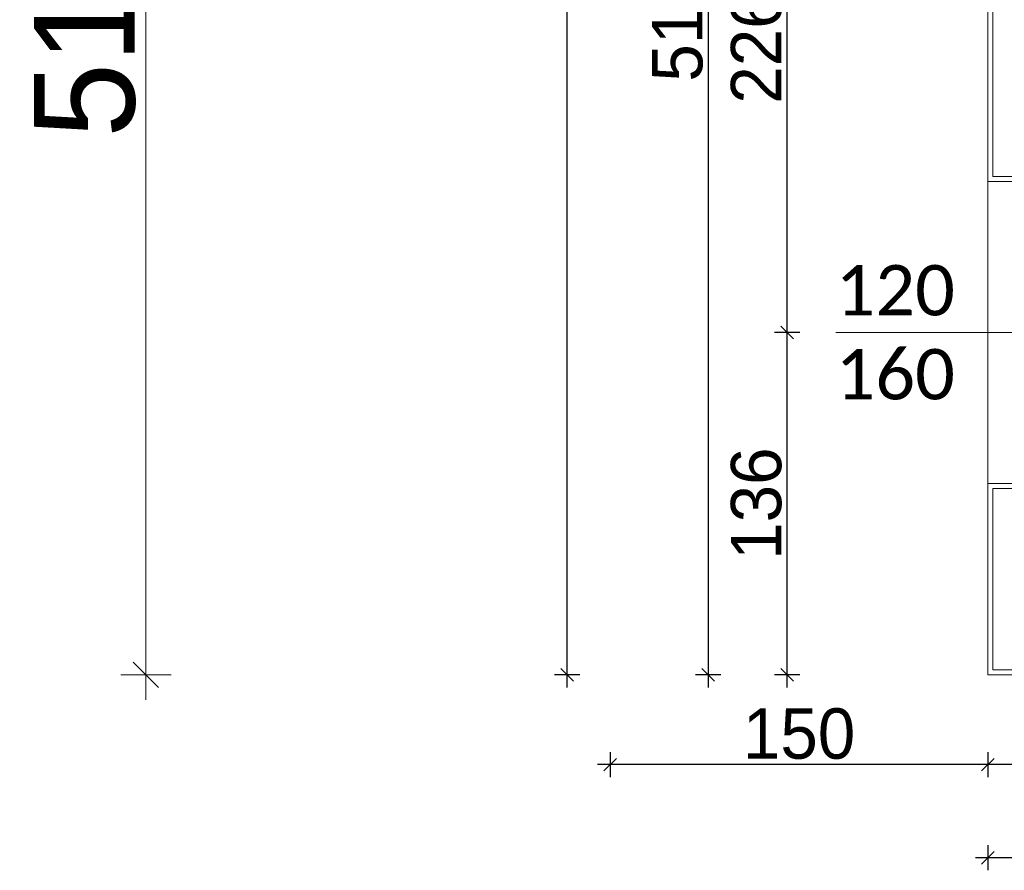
# Model space of a CAD drawing. Header units: millimetres. Extents: x 1962 to 3194, y -795 to -219.
# Tile 113 of 256: x 2511.61 to 2515.52, y -576.29 to -572.91. Entities that reach past the tile are written whole.
import ezdxf

# ---------------------------------------------------------------- set-up
doc = ezdxf.new("R2010")
doc.units = ezdxf.units.MM
doc.layers.get('0').update_dxf_attribs({"lineweight": 5})
doc.layers.get('Defpoints').update_dxf_attribs({"lineweight": 9})
for name, color, linetype, lineweight in [('A_obiekty kontenery', 152, 'Continuous', 9), ('A_obiekty kontenery elewacja', 62, 'Continuous', 9), ('A_obiekty kontenery opisy', 142, 'Continuous', 9), ('A_wymiary detale', 82, 'Continuous', 9), ('A_wyposażenie stolarka', 16, 'Continuous', 9)]:
    doc.layers.add(name, color=color, linetype=linetype, lineweight=lineweight)
doc.styles.add('wymiary pzt', font='txt')
doc.dimstyles.new('wymiary detale', dxfattribs={"dimtxt": 0.2, "dimasz": 0.05, "dimexe": 0.05, "dimexo": 0, "dimgap": 0.02, "dimtad": 1, "dimdec": 0, "dimlfac": 100, "dimzin": 0, "dimtxsty": 'wymiary pzt', "dimblk": 'OBLIQUE', "dimcen": 0.1, "dimdle": 0.05, "dimadec": 1, "dimazin": 0, "dimtfac": 1, "dimtmove": 0, "dimatfit": 3, "dimfxl": 0, "dimarcsym": 0})

# ---------------------------------------------------------------- blocks, each defined once
blk = doc.blocks.new('_Oblique')
at = {"color": 0, "linetype": 'ByBlock', "lineweight": -2}
blk.add_line((-0.5, -0.5), (0.5, 0.5), dxfattribs=at)
blk = doc.blocks.new('*D1348')
at = {"layer": 'A_obiekty kontenery opisy', "color": 0, "lineweight": -2}
for p, q in [((-15.7401, -43.312), (-15.7401, -48.668)), ((-15.6401, -43.412), (-15.8401, -43.412)), ((-15.6401, -48.568), (-15.8401, -48.568))]:
    blk.add_line(p, q, dxfattribs=at)
at = {"layer": 'Defpoints', "color": 0}
for p in [(-13.896, -43.412), (-15.7401, -48.568), (-12.396, -48.568)]:
    blk.add_point(p, dxfattribs=at)
at = {"layer": 'A_obiekty kontenery opisy', "color": 0, "lineweight": -2, "xscale": 0.1, "yscale": 0.1, "zscale": 0.1}
for p, rotation in [((-15.7401, -43.412), 90), ((-15.7401, -48.568), 270)]:
    blk.add_blockref('_Oblique', p, dxfattribs=dict(at, rotation=rotation))
at = {"layer": 'A_obiekty kontenery opisy', "color": 0, "insert": (-15.9821, -45.99), "char_height": 0.4, "attachment_point": 5, "rotation": 90, "style": 'wymiary pzt'}
blk.add_mtext('516', dxfattribs=at)
blk = doc.blocks.new('*D1027')
at = {"layer": 'A_wymiary detale', "color": 0, "lineweight": -2}
for p, q in [((2515.4523, -575.8193), (2515.4523, -575.9193)), ((2516.8113, -575.8193), (2516.8113, -575.9193)), ((2516.8613, -575.8693), (2515.4023, -575.8693))]:
    blk.add_line(p, q, dxfattribs=at)
at = {"layer": 'Defpoints', "color": 0}
for p in [(2515.4523, -575.5126), (2516.8113, -575.6726), (2515.4523, -575.8693)]:
    blk.add_point(p, dxfattribs=at)
at = {"layer": 'A_wymiary detale', "color": 0, "lineweight": -2, "xscale": 0.05, "yscale": 0.05, "zscale": 0.05, "rotation": 180}
blk.add_blockref('_Oblique', (2515.4523, -575.8693), dxfattribs=at)
at = {"layer": 'A_wymiary detale', "color": 0, "lineweight": -2, "xscale": 0.05, "yscale": 0.05, "zscale": 0.05}
blk.add_blockref('_Oblique', (2516.8113, -575.8693), dxfattribs=at)
at = {"layer": 'A_wymiary detale', "color": 0, "insert": (2516.1318, -575.7472), "char_height": 0.2, "attachment_point": 5, "style": 'wymiary pzt'}
blk.add_mtext('136', dxfattribs=at)
blk = doc.blocks.new('*D1028')
at = {"layer": 'A_wymiary detale', "color": 0, "lineweight": -2}
for p, q in [((2513.9523, -575.8193), (2513.9523, -575.9193)), ((2515.4523, -575.8193), (2515.4523, -575.9193)), ((2515.5023, -575.8693), (2513.9023, -575.8693))]:
    blk.add_line(p, q, dxfattribs=at)
at = {"layer": 'Defpoints', "color": 0}
for p in [(2513.9523, -570.3566), (2515.4523, -575.5126), (2513.9523, -575.8693)]:
    blk.add_point(p, dxfattribs=at)
at = {"layer": 'A_wymiary detale', "color": 0, "lineweight": -2, "xscale": 0.05, "yscale": 0.05, "zscale": 0.05, "rotation": 180}
blk.add_blockref('_Oblique', (2513.9523, -575.8693), dxfattribs=at)
at = {"layer": 'A_wymiary detale', "color": 0, "lineweight": -2, "xscale": 0.05, "yscale": 0.05, "zscale": 0.05}
blk.add_blockref('_Oblique', (2515.4523, -575.8693), dxfattribs=at)
at = {"layer": 'A_wymiary detale', "color": 0, "insert": (2514.7023, -575.7472), "char_height": 0.2, "attachment_point": 5, "style": 'wymiary pzt'}
blk.add_mtext('150', dxfattribs=at)
blk = doc.blocks.new('*D1029')
at = {"layer": 'A_wymiary detale', "color": 0, "lineweight": -2}
for p, q in [((2515.4523, -576.1889), (2515.4523, -576.2889)), ((2527.8483, -576.1889), (2527.8483, -576.2889)), ((2527.8983, -576.2389), (2515.4023, -576.2389))]:
    blk.add_line(p, q, dxfattribs=at)
at = {"layer": 'Defpoints', "color": 0}
for p in [(2515.4523, -575.5126), (2527.8483, -575.5126), (2515.4523, -576.2389)]:
    blk.add_point(p, dxfattribs=at)
at = {"layer": 'A_wymiary detale', "color": 0, "lineweight": -2, "xscale": 0.05, "yscale": 0.05, "zscale": 0.05, "rotation": 180}
blk.add_blockref('_Oblique', (2515.4523, -576.2389), dxfattribs=at)
at = {"layer": 'A_wymiary detale', "color": 0, "lineweight": -2, "xscale": 0.05, "yscale": 0.05, "zscale": 0.05}
blk.add_blockref('_Oblique', (2527.8483, -576.2389), dxfattribs=at)
at = {"layer": 'A_wymiary detale', "color": 0, "insert": (2521.6503, -576.1168), "char_height": 0.2, "attachment_point": 5, "style": 'wymiary pzt'}
blk.add_mtext('1240', dxfattribs=at)
blk = doc.blocks.new('*D1030')
at = {"layer": 'A_wymiary detale', "color": 0, "lineweight": -2}
for p, q in [((2514.6549, -575.5626), (2514.6549, -574.1036)), ((2514.7049, -574.1536), (2514.6049, -574.1536)), ((2514.7049, -575.5126), (2514.6049, -575.5126))]:
    blk.add_line(p, q, dxfattribs=at)
at = {"layer": 'Defpoints', "color": 0}
for p in [(2514.6549, -574.1536), (2515.4523, -574.1536), (2515.4523, -575.5126)]:
    blk.add_point(p, dxfattribs=at)
at = {"layer": 'A_wymiary detale', "color": 0, "lineweight": -2, "xscale": 0.05, "yscale": 0.05, "zscale": 0.05}
for p, rotation in [((2514.6549, -574.1536), 90), ((2514.6549, -575.5126), 270)]:
    blk.add_blockref('_Oblique', p, dxfattribs=dict(at, rotation=rotation))
at = {"layer": 'A_wymiary detale', "color": 0, "insert": (2514.5329, -574.8331), "char_height": 0.2, "attachment_point": 5, "rotation": 90, "style": 'wymiary pzt'}
blk.add_mtext('136', dxfattribs=at)
blk = doc.blocks.new('*D1031')
at = {"layer": 'A_wymiary detale', "color": 0, "lineweight": -2}
for p, q in [((2514.6549, -574.2036), (2514.6549, -571.8406)), ((2514.7049, -571.8906), (2514.6049, -571.8906)), ((2514.7049, -574.1536), (2514.6049, -574.1536))]:
    blk.add_line(p, q, dxfattribs=at)
at = {"layer": 'Defpoints', "color": 0}
for p in [(2514.6549, -571.8906), (2514.8481, -571.8906), (2515.4523, -574.1536)]:
    blk.add_point(p, dxfattribs=at)
at = {"layer": 'A_wymiary detale', "color": 0, "lineweight": -2, "xscale": 0.05, "yscale": 0.05, "zscale": 0.05}
for p, rotation in [((2514.6549, -571.8906), 90), ((2514.6549, -574.1536), 270)]:
    blk.add_blockref('_Oblique', p, dxfattribs=dict(at, rotation=rotation))
at = {"layer": 'A_wymiary detale', "color": 0, "insert": (2514.5329, -573.0221), "char_height": 0.2, "attachment_point": 5, "rotation": 90, "style": 'wymiary pzt'}
blk.add_mtext('226', dxfattribs=at)
blk = doc.blocks.new('*D1041')
at = {"layer": 'A_wymiary detale', "color": 0, "lineweight": -2}
for p, q in [((2514.3409, -570.3066), (2514.3409, -575.5626)), ((2514.3909, -570.3566), (2514.2909, -570.3566)), ((2514.3909, -575.5126), (2514.2909, -575.5126))]:
    blk.add_line(p, q, dxfattribs=at)
at = {"layer": 'Defpoints', "color": 0}
for p in [(2515.4523, -570.3566), (2514.3409, -575.5126), (2515.4523, -575.5126)]:
    blk.add_point(p, dxfattribs=at)
at = {"layer": 'A_wymiary detale', "color": 0, "lineweight": -2, "xscale": 0.05, "yscale": 0.05, "zscale": 0.05}
for p, rotation in [((2514.3409, -570.3566), 90), ((2514.3409, -575.5126), 270)]:
    blk.add_blockref('_Oblique', p, dxfattribs=dict(at, rotation=rotation))
at = {"layer": 'A_wymiary detale', "color": 0, "insert": (2514.2199, -572.9346), "char_height": 0.2, "attachment_point": 5, "rotation": 90, "style": 'wymiary pzt'}
blk.add_mtext('516', dxfattribs=at)
blk = doc.blocks.new('*D1042')
at = {"layer": 'A_wymiary detale', "color": 0, "lineweight": -2}
for p, q in [((2513.7813, -575.5626), (2513.7813, -562.9926)), ((2513.8313, -563.0426), (2513.7313, -563.0426)), ((2513.8313, -575.5126), (2513.7313, -575.5126))]:
    blk.add_line(p, q, dxfattribs=at)
at = {"layer": 'Defpoints', "color": 0}
for p in [(2513.7813, -563.0426), (2515.4523, -563.0426), (2515.4523, -575.5126)]:
    blk.add_point(p, dxfattribs=at)
at = {"layer": 'A_wymiary detale', "color": 0, "lineweight": -2, "xscale": 0.05, "yscale": 0.05, "zscale": 0.05}
for p, rotation in [((2513.7813, -563.0426), 90), ((2513.7813, -575.5126), 270)]:
    blk.add_blockref('_Oblique', p, dxfattribs=dict(at, rotation=rotation))
at = {"layer": 'A_wymiary detale', "color": 0, "insert": (2513.6602, -569.2776), "char_height": 0.2, "attachment_point": 5, "rotation": 90, "style": 'wymiary pzt'}
blk.add_mtext('1247', dxfattribs=at)
blk = doc.blocks.new('zw$EC30')
at = {"layer": 'A_obiekty kontenery'}
blk.add_line((-12.396, -46.609), (-12.396, -47.809), dxfattribs=at)
at = {"layer": 'A_obiekty kontenery elewacja'}
for points in [[(-12.256, -45.236), (-12.396, -45.236), (-12.396, -46.609), (-12.256, -46.609)], [(-12.256, -45.256), (-12.376, -45.256), (-12.376, -46.589), (-12.256, -46.589)], [(-12.256, -47.809), (-12.396, -47.809), (-12.396, -48.568), (-11.547, -48.568), (-11.547, -48.428)], [(-12.256, -47.829), (-12.376, -47.829), (-12.376, -48.548), (-11.567, -48.548), (-11.567, -48.428)]]:
    blk.add_lwpolyline(points, dxfattribs=at)
at = {"layer": 'A_wyposażenie stolarka'}
blk.add_line((-12.208, -47.209), (-13.0002, -47.209), dxfattribs=at)
at = {"layer": 'A_wyposażenie stolarka', "insert": (-12.7642, -47.209), "char_height": 0.2, "width": 0.488349, "attachment_point": 5, "style": 'wymiary pzt'}
blk.add_mtext('{\\fCalibri|b0|i0|c238|p34;120}\\P{\\fCalibri|b0|i0|c238|p34;160}', dxfattribs=at)
at = {"layer": 'A_obiekty kontenery opisy'}
dim = blk.add_linear_dim(base=(-15.7401, -48.568), p1=(-13.896, -43.412), p2=(-12.396, -48.568), angle=270, dimstyle='wymiary detale', override={"dimscale": 2, "dimblk": 'Oblique'}, dxfattribs=at)
dim.commit()
dim.dimension.update_dxf_attribs({"geometry": '*D1348', "text_midpoint": (-15.9821, -45.99)})

msp = doc.modelspace()

# ---------------------------------------------------------------- block references
msp.add_blockref('zw$EC30', (2527.8483, -526.9446))

# ---------------------------------------------------------------- dimensions: what is measured, and where the dimension line sits
at = {"layer": 'A_wymiary detale'}
for p1, p2, distance, picture, middle in [((2515.4523, -575.5126), (2515.4523, -563.0426), 1.671, '*D1042', (2513.6602, -569.2776)), ((2515.4523, -570.3566), (2515.4523, -575.5126), -1.1113, '*D1041', (2514.2199, -572.9346)), ((2515.4523, -575.5126), (2515.4523, -574.1536), 0.7973, '*D1030', (2514.5329, -574.8331)), ((2527.8483, -575.5126), (2515.4523, -575.5126), 0.7262, '*D1029', (2521.6503, -576.1168))]:
    dim = msp.add_aligned_dim(p1=p1, p2=p2, distance=distance, dimstyle='wymiary detale', dxfattribs=at)
    dim.commit()
    dim.dimension.update_dxf_attribs({"geometry": picture, "text_midpoint": middle})
for base, p1, p2, angle, picture, middle in [((2513.9523, -575.8693), (2515.4523, -575.5126), (2513.9523, -570.3566), 180, '*D1028', (2514.7023, -575.7472)), ((2514.6549, -571.8906), (2515.4523, -574.1536), (2514.8481, -571.8906), 90, '*D1031', (2514.5329, -573.0221)), ((2515.4523, -575.8693), (2516.8113, -575.6726), (2515.4523, -575.5126), 180, '*D1027', (2516.1318, -575.7472))]:
    dim = msp.add_linear_dim(base=base, p1=p1, p2=p2, angle=angle, dimstyle='wymiary detale', override={"dimtmove": 1}, dxfattribs=at)
    dim.commit()
    dim.dimension.update_dxf_attribs({"geometry": picture, "text_midpoint": middle})

doc.saveas('drawing.dxf')
